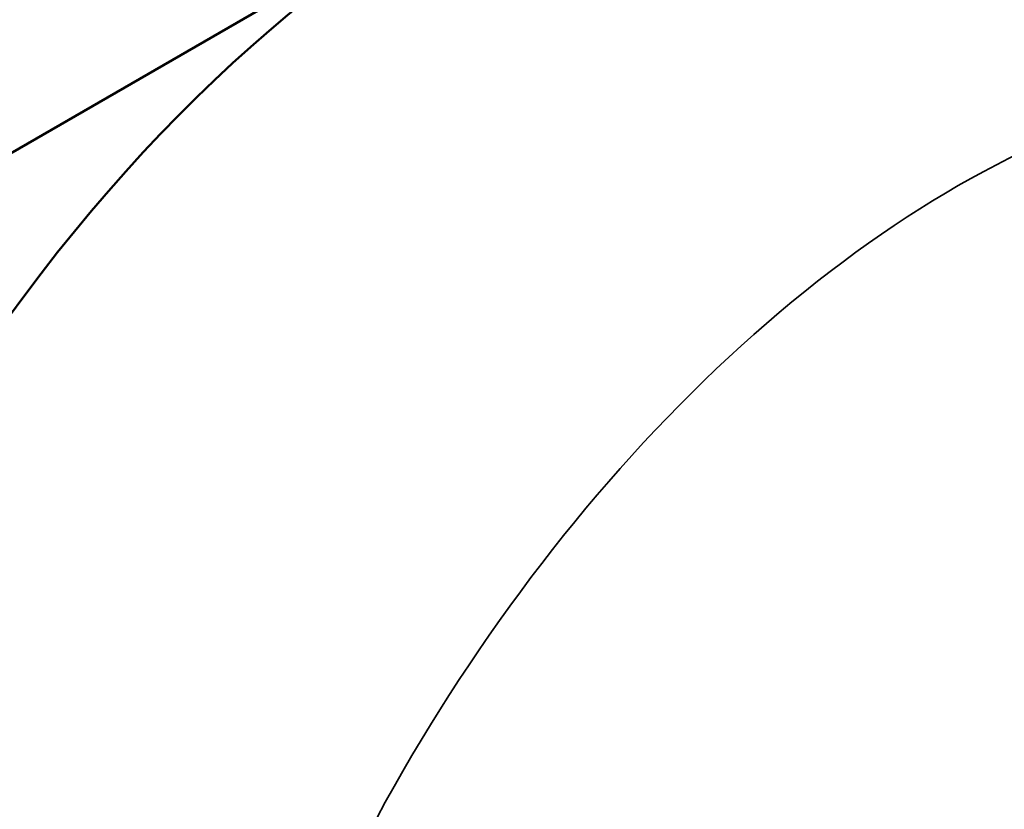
# Model space of a CAD drawing. Header units: inches. Extents: x 0 to 136, y 2 to 86.
# Tile 153 of 160: x 120.611 to 121.722, y 63.983 to 64.875. Entities that reach past the tile are written whole.
import ezdxf

# ---------------------------------------------------------------- set-up
doc = ezdxf.new("R2010")
doc.units = ezdxf.units.IN
doc.header["$LTSCALE"] = 4
doc.header["$MEASUREMENT"] = 0
doc.layers.add('Visible (ANSI)', color=7, linetype='Continuous', lineweight=50)
doc.layers.add('Visible Narrow (ANSI)', color=7, linetype='Continuous', lineweight=35)

msp = doc.modelspace()

# ---------------------------------------------------------------- linework, layer by layer
at = {"layer": 'Visible (ANSI)'}
msp.add_line((121.717, 65.3684), (120.5569, 64.6986), dxfattribs=at)
msp.add_ellipse((121.1026, 63.9921), major_axis=(-0.625, -1.0825), ratio=0.57735, start_param=3.141593, end_param=6.283185, dxfattribs=at)
msp.add_open_spline([(121.0433, 62.583), (121.1557, 62.5181), (121.2785, 62.4722), (121.5247, 62.4196), (121.6468, 62.415), (121.8856, 62.4352), (121.9969, 62.465), (122.2142, 62.5481), (122.3094, 62.6057), (122.4961, 62.7443), (122.5746, 62.8271), (122.7228, 63.0207), (122.7845, 63.1332), (122.8766, 63.3939), (122.9104, 63.5408), (122.8973, 63.8681), (122.8719, 64.0262), (122.7359, 64.3212), (122.6539, 64.4474), (122.4684, 64.6307), (122.3844, 64.6954), (122.2933, 64.748)], degree=3, knots=[3.926991, 3.926991, 3.926991, 3.926991, 4.111778, 4.111778, 4.309041, 4.309041, 4.545201, 4.545201, 4.854164, 4.854164, 5.275422, 5.275422, 5.809953, 5.809953, 6.328143, 6.328143, 6.681183, 6.681183, 6.918718, 6.918718, 7.068583, 7.068583, 7.068583, 7.068583], dxfattribs=at)
at = {"layer": 'Visible Narrow (ANSI)'}
msp.add_ellipse((121.6683, 63.6655), major_axis=(0.625, 1.0825), ratio=0.57735, start_param=0, end_param=3.141593, dxfattribs=at)

doc.saveas('drawing.dxf')
